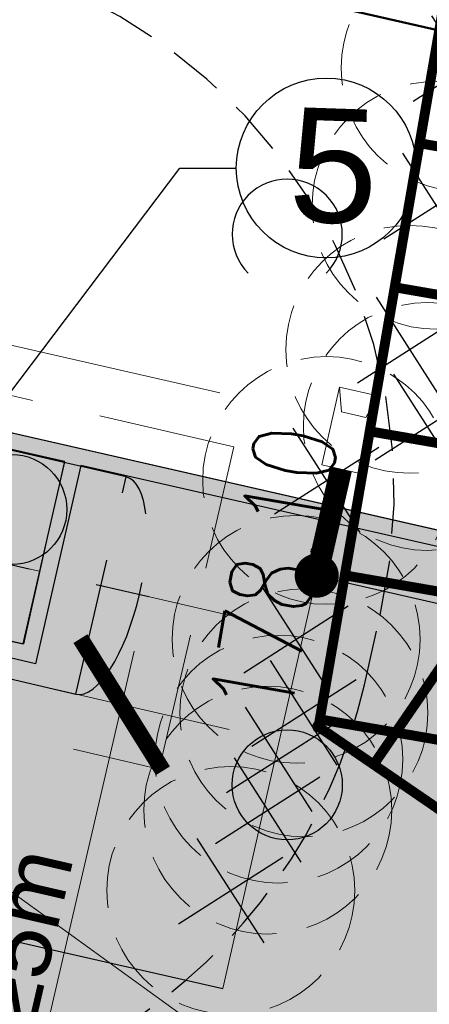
# Model space of a CAD drawing. Header units: metres. Extents: x 964 to 7125, y -212 to 9570.
# Tile 16 of 185: x 1687.06 to 1690.78, y 226.96 to 235.9. Entities that reach past the tile are written whole.
import ezdxf
from ezdxf import colors
from ezdxf.entities.mleader import LeaderData, LeaderLine
from ezdxf.enums import TextEntityAlignment as Align
from ezdxf.math import Vec2, Vec3

# ---------------------------------------------------------------- set-up
doc = ezdxf.new("R2010")
doc.units = ezdxf.units.M
for name, pattern in [('3820', [1.75, 1.25, -0.5]), ('CIĄGłA', [0]), ('DASHED', [0.75, 0.5, -0.25]), ('DGN Style 4', [0.3202, 0.16, -0.08, 0.0002, -0.08]), ('HIDDEN', [0.375, 0.25, -0.125])]:
    doc.linetypes.add(name, pattern=pattern)
for name, color, linetype in [('0S', 7, 'Continuous'), ('OT_ZagospodarowanieTerenu', 7, 'Continuous'), ('SKARPA2', 7, 'Continuous'), ('WYMIARY', 9, 'Continuous'), ('ZP_strefy oddziaływania', 8, 'HIDDEN')]:
    doc.layers.add(name, color=color, linetype=linetype)
for name, color, linetype, lineweight in [('_a_obiekty', 250, 'Continuous', 30), ('_IE', 240, 'Continuous', 9), ('A_AD_AXIS_1STRANK', 7, 'DGN Style 4', 0), ('A_XT_FURNITURE', 7, 'Continuous', 0), ('AGP1_HATCH', 7, 'Continuous', 5), ('AGP1_KRAWEZNIKI GRUBOŚCI', 7, 'Continuous', 15), ('AGP1_KRAWEZNIKI NOWE', 7, 'Continuous', 30), ('AGP1_OPISY', 7, 'Continuous', 13), ('AGP1_WYMIARY', 7, 'Continuous', 15), ('AGP1_ZIELEN', 1, 'Continuous', 15), ('IS-KD-brudna', 96, 'Continuous', 50), ('IS-KD-opis-rzedne', 96, 'Continuous', 30)]:
    doc.layers.add(name, color=color, linetype=linetype, lineweight=lineweight)
doc.styles.add('ARIAL', font='arial.ttf')
doc.styles.add('IS-0.6', font='simplex.shx', dxfattribs={"width": 0.6})
doc.styles.get("Standard").update_dxf_attribs({"font": 'arial.ttf'})
doc.styles.add('STYL_ARIAL', font='simplex', dxfattribs={"width": 0.75, "oblique": 0.1})
doc.linetypes.add('OGRODZENIE1', pattern='A,6.35,-2.54,[133,ltypeshp.shx,S=2.54,R=0,X=-2.54,Y=0],-2.54,25.4', length=36.83)

# ---------------------------------------------------------------- blocks, each defined once
blk = doc.blocks.new('drzewo_liściaste_symbol')
at = {"layer": 'AGP1_ZIELEN', "color": 11, "lineweight": 30, "true_color": 0xf27172, "transparency": 33554559}
for p, q in [((0.5303300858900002, -0.5303300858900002), (-0.5303300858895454, 0.5303300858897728)), ((-0.5303300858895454, -0.5303300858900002), (0.5303300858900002, 0.5303300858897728))]:
    blk.add_line(p, q, dxfattribs=at)
at = {"layer": 'AGP1_ZIELEN', "color": 252, "linetype": 'DASHED', "lineweight": 5, "ltscale": 1.5, "true_color": 0x939598}
blk.add_circle((0, 0), 1.5, dxfattribs=at)
blk = doc.blocks.new('DRZEWA DO WYCINKI 20240606')
at = {"layer": 'AGP1_ZIELEN', "lineweight": 9, "xscale": 0.75, "yscale": 0.75, "zscale": 0.75, "rotation": 347.6011741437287}
for p in [(2232.312440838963, 200.0122667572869), (2232.047689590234, 198.764190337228), (2231.809372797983, 197.4562912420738), (2231.968233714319, 196.7556433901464), (2231.054770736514, 196.2658434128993), (2230.776802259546, 194.8228271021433), (2230.848429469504, 194.1554166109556), (2230.620737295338, 193.7341561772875), (2230.520133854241, 193.2717853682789), (2230.18400957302, 192.5417626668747)]:
    blk.add_blockref('drzewo_liściaste_symbol', p, dxfattribs=at)
blk = doc.blocks.new('_ArchTick')
at = {"layer": 'WYMIARY', "color": 0, "linetype": 'Continuous', "const_width": 0.15}
blk.add_lwpolyline([(-0.5, -0.5), (0.5, 0.5)], dxfattribs=at)
blk = doc.blocks.new('OTZK1')
at = {"color": 0}
blk.add_circle((0.5, 0.5), 0.5, dxfattribs=at)
blk = doc.blocks.new('OTZK2')
at = {"color": 0}
blk.add_arc((0.5, 0.5), 0.5, 315, 225, dxfattribs=at)
blk = doc.blocks.new('RTPW02')
at = {"color": 0}
blk.add_circle((0, 0), 0.05, dxfattribs=at)
blk = doc.blocks.new('IS-opis-studni-P-0.6')
at = {"color": 0, "linetype": 'Continuous', "lineweight": 15, "transparency": 16777216}
blk.add_line((0, 0), (3.5, 0), dxfattribs=at)
at = {"color": 0, "linetype": 'Continuous', "lineweight": -2, "transparency": 16777216, "style": 'IS-0.6', "width": 0.6}
for p in [(1.75, 0.25), (1.75, -1.25), (1.75, -2.5)]:
    blk.add_attdef('000,00', text='', height=1, dxfattribs=at).set_placement(p, align=Align.CENTER)
blk.add_attdef('S0', text='', height=1.25, dxfattribs=at).set_placement((3.75, 0), align=Align.MIDDLE_LEFT)
blk = doc.blocks.new('_None', base_point=(2.5, 0))

msp = doc.modelspace()

# ---------------------------------------------------------------- hatches: boundary and pattern name
at = {"layer": 'AGP1_HATCH', "transparency": 33554625}
h = msp.add_hatch(dxfattribs=at)
h.set_pattern_fill('GRASS', color=8, scale=0.02)
h.set_pattern_definition([(90, (-261.6057629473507, 0), (-0.3592102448, 0.3592102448), [0.09525, -0.6231704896]), (45, (-261.6057629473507, 0), (-0.3592102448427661, 0.3592102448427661), [0.09525, -0.41275]), (135, (-261.6057629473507, 0), (-0.3592102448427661, -0.3592102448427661), [0.09525, -0.41275])])
edge = h.paths.add_edge_path()
edge.add_line((1656.421609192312, 281.1750997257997), (1656.12732490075, 280.1037389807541))
edge.add_arc((1693.613011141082, 442.3996465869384), 166.5687194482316, 256.9943948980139, 258.1500133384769)
edge.add_line((1659.408129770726, 279.380738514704), (1659.687923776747, 279.3204852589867))
edge.add_line((1659.687923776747, 279.3204852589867), (1659.805812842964, 279.8679188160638))
edge.add_line((1659.805812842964, 279.8679188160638), (1661.428610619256, 279.5184515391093))
edge.add_line((1661.428610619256, 279.5184515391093), (1661.310721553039, 278.9710179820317))
edge.add_line((1661.310721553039, 278.9710179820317), (1671.858992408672, 276.6994623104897))
edge.add_line((1671.858992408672, 276.6994623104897), (1672.890124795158, 277.4314030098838))
edge.add_line((1672.890124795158, 277.4314030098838), (1656.421609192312, 281.1750997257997))
edge = h.paths.add_edge_path()
edge.add_line((1672.890124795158, 277.4314030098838), (1671.858992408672, 276.6994623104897))
edge.add_line((1671.858992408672, 276.6994623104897), (1700.067020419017, 270.6249021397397))
edge.add_arc((1697.571881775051, 261.9819229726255), 8.995932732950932, -9.899978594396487, 73.89711847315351, ccw=False)
edge.add_line((1706.433859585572, 260.4352636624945), (1699.674548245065, 230.8202579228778))
edge.add_line((1699.674548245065, 230.8202579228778), (1699.038714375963, 230.9653696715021))
edge.add_line((1699.038714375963, 230.9653696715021), (1697.659528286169, 224.9226379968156))
edge.add_line((1697.659528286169, 224.9226379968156), (1693.427565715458, 225.8885363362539))
edge.add_line((1693.427565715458, 225.8885363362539), (1694.802276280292, 231.9116583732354))
edge.add_line((1694.802276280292, 231.9116583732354), (1691.417076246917, 230.9890328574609))
edge.add_line((1691.417076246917, 230.9890328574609), (1687.619809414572, 231.8557167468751))
edge.add_line((1687.619809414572, 231.8557167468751), (1687.208875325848, 230.0552605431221))
edge.add_line((1687.208875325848, 230.0552605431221), (1682.488514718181, 231.1293036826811))
edge.add_line((1682.488514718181, 231.1293036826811), (1682.900170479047, 232.9329218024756))
edge.add_line((1682.900170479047, 232.9329218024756), (1676.827230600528, 234.319002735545))
edge.add_line((1676.827230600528, 234.319002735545), (1675.092447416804, 235.4907377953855))
edge.add_arc((1674.59275734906, 234.8031445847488), 0.8499850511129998, 53.99321822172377, 167.1431079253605)
edge.add_line((1673.764082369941, 234.992280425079), (1672.473484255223, 229.3376865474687))
edge.add_line((1672.473484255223, 229.3376865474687), (1668.330036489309, 230.2833823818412))
edge.add_line((1668.330036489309, 230.2833823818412), (1668.697188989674, 231.8920150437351))
edge.add_line((1668.697188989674, 231.8920150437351), (1649.540477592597, 236.2643211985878))
edge.add_line((1649.540477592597, 236.2643211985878), (1649.540154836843, 236.2643948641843))
edge.add_line((1649.540154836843, 236.2643948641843), (1649.974062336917, 238.1655061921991))
edge.add_line((1649.974062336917, 238.1655061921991), (1646.074028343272, 239.0556455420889))
edge.add_line((1646.074028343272, 239.0556455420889), (1646.786081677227, 242.1754179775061))
edge.add_line((1646.786081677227, 242.1754179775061), (1651.996839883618, 262.8037986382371))
edge.add_arc((1649.233634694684, 263.5017936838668), 2.849999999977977, 345.8234528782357, 357.692915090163)
edge.add_line((1652.081324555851, 263.3870659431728), (1652.175551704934, 265.7259047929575))
edge.add_line((1652.175551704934, 265.7259047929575), (1643.651609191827, 234.6850997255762))
edge.add_line((1643.651609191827, 234.6850997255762), (1698.061609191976, 222.3150997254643))
edge.add_line((1698.061609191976, 222.3150997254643), (1709.121609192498, 269.1950997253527))
edge.add_line((1709.121609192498, 269.1950997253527), (1672.890124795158, 277.4314030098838))
at = {"layer": 'AGP1_HATCH', "transparency": 33554477}
h = msp.add_hatch(color=8, dxfattribs=at)
h.dxf.hatch_style = 1
h.paths.add_polyline_path([(1695.781931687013, 225.8640364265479), (1694.027059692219, 226.2645664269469), (1695.2442260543, 231.597427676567), (1696.999097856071, 231.1968974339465)], flags=16)
edge = h.paths.add_edge_path()
edge.add_arc((1698.717042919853, 465.5645542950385), 190.2882127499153, 257.0703403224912, 258.0782477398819)
edge.add_line((1659.408129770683, 279.3807385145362), (1700.062718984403, 270.6258284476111))
edge.add_line((1700.062718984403, 270.6258284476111), (1700.067878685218, 270.6246543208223))
edge.add_arc((1697.571881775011, 261.981922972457), 8.99593273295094, -9.899978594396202, 73.8914287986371, ccw=False)
edge.add_line((1706.433859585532, 260.4352636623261), (1699.674548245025, 230.8202579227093))
edge.add_line((1699.674548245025, 230.8202579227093), (1699.038714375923, 230.9653696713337))
edge.add_line((1699.038714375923, 230.9653696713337), (1697.659528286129, 224.9226379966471))
edge.add_line((1697.659528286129, 224.9226379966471), (1693.429270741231, 225.8924517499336))
edge.add_line((1693.429270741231, 225.8924517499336), (1694.808442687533, 231.9351207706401))
edge.add_line((1694.808442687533, 231.9351207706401), (1694.802276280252, 231.911658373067))
edge.add_line((1694.802276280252, 231.911658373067), (1691.417076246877, 230.9890328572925))
edge.add_line((1691.417076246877, 230.9890328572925), (1687.619809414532, 231.855716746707))
edge.add_line((1687.619809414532, 231.855716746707), (1687.208875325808, 230.0552605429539))
edge.add_line((1687.208875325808, 230.0552605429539), (1682.488514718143, 231.1293036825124))
edge.add_line((1682.488514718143, 231.1293036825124), (1682.900170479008, 232.9329218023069))
edge.add_line((1682.900170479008, 232.9329218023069), (1676.827230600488, 234.3190027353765))
edge.add_line((1676.827230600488, 234.3190027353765), (1675.092447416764, 235.4907377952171))
edge.add_arc((1674.59275734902, 234.8031445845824), 0.8499850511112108, 53.99321822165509, 167.1431079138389)
edge.add_line((1673.764082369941, 234.9922804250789), (1672.473484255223, 229.3376865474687))
edge.add_line((1672.473484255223, 229.3376865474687), (1668.330036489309, 230.2833823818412))
edge.add_line((1668.330036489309, 230.2833823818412), (1668.697188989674, 231.8920150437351))
edge.add_line((1668.697188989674, 231.8920150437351), (1649.540477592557, 236.2643211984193))
edge.add_line((1649.540477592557, 236.2643211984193), (1649.540209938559, 236.2646362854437))
edge.add_line((1649.540209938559, 236.2646362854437), (1649.974117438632, 238.1657476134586))
edge.add_line((1649.974117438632, 238.1657476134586), (1646.074028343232, 239.0556455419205))
edge.add_line((1646.074028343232, 239.0556455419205), (1646.786081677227, 242.1754179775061))
edge.add_line((1646.786081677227, 242.1754179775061), (1651.996839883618, 262.8037986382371))
edge.add_arc((1649.233634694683, 263.5017936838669), 2.849999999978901, 345.8234528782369, 357.6929150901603)
edge.add_line((1652.081324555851, 263.3870659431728), (1652.176031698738, 265.7378188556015))
edge.add_line((1652.176031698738, 265.7378188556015), (1652.3519190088, 266.3773577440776))
edge.add_line((1652.3519190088, 266.3773577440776), (1652.231202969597, 263.3810276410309))
edge.add_arc((1649.233634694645, 263.501793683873), 3.000000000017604, 345.82345287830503, 357.69291509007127, ccw=False)
edge.add_line((1652.142271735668, 262.767062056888), (1646.932321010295, 242.1420404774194))
edge.add_line((1646.932321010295, 242.1420404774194), (1649.857107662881, 241.4744904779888))
edge.add_arc((1649.632042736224, 240.497337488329), 1.002737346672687, -9.8722114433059, 77.02943066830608, ccw=False)
edge.add_line((1650.619932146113, 240.3254168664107), (1649.720050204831, 236.3771931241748))
edge.add_line((1649.720050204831, 236.3771931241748), (1672.72777492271, 231.1259360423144))
edge.add_line((1672.72777492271, 231.1259360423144), (1673.617843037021, 235.0256579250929))
edge.add_arc((1674.59275734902, 234.8031445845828), 0.9999850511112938, 54.147005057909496, 167.143107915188, ccw=False)
edge.add_line((1675.178456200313, 235.6136548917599), (1676.887949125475, 234.4590017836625))
edge.add_line((1676.887949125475, 234.4590017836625), (1691.413853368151, 231.143625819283))
edge.add_line((1691.413853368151, 231.143625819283), (1694.840114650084, 232.077442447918))
edge.add_line((1694.840114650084, 232.077442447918), (1699.561685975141, 230.999872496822))
edge.add_line((1699.561685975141, 230.999872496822), (1706.286755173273, 260.464850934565))
edge.add_arc((1697.571881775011, 261.9819229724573), 8.845932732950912, 350.1249919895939, 433.863969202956)
edge.add_line((1700.030332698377, 270.4793664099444), (1659.317902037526, 279.2464152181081))
edge.add_arc((1693.613011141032, 442.3996465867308), 166.7187194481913, 256.9978913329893, 258.1291453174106, ccw=False)
edge.add_line((1656.103480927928, 279.9552974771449), (1656.139164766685, 280.1010047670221))

# ---------------------------------------------------------------- linework, layer by layer
at = {"color": 8, "linetype": 'CIĄGłA', "lineweight": 30}
msp.add_lwpolyline([(1672.727774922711, 231.1259360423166), (1672.727774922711, 231.1259360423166), (1673.617841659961, 235.025651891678, -0.5372994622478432), (1675.178456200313, 235.6136548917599), (1676.887949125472, 234.4590017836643), (1691.413853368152, 231.143625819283), (1694.840114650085, 232.077442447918)], format="xyb", dxfattribs=at)
at = {"color": 8, "linetype": 'HIDDEN', "lineweight": 5, "ltscale": 5, "elevation": -4.109906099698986e-10}
msp.add_lwpolyline([(1680.921702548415, 233.8948577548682), (1680.244300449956, 230.9682318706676), (1688.330668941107, 229.0972309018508), (1689.008071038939, 232.02385678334), (1680.921702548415, 233.8948577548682)], dxfattribs=at)
at = {"color": 8, "linetype": 'CIĄGłA', "lineweight": 0}
msp.add_lwpolyline([(1686.931648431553, 232.9613479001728), (1688.881506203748, 232.516314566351)], dxfattribs=at)
at = {"layer": '_a_obiekty', "color": 8, "linetype": 'OGRODZENIE1', "lineweight": 15, "ltscale": 0.03}
msp.add_lwpolyline([(1683.033946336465, 232.8998197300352), (1682.661617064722, 231.2419189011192), (1687.102527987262, 230.2351240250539), (1687.470755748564, 231.8939544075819), (1683.033946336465, 232.8998197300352)], dxfattribs=at)
at = {"layer": '_IE', "color": 8}
for p, q in [((1689.967562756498, 232.5661084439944), (1689.806892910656, 231.8621536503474)), ((1689.967562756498, 232.5661084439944), (1689.806892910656, 231.8621536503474)), ((1689.967562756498, 232.5661084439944), (1689.806892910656, 231.8621536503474)), ((1689.967562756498, 232.5661084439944), (1689.806892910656, 231.8621536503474)), ((1689.967562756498, 232.5661084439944), (1689.806892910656, 231.8621536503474)), ((1689.967562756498, 232.5661084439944), (1689.806892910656, 231.8621536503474)), ((1689.967562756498, 232.5661084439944), (1689.806892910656, 231.8621536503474)), ((1689.967562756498, 232.5661084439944), (1689.806892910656, 231.8621536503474)), ((1689.967562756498, 232.5661084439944), (1689.806892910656, 231.8621536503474)), ((1689.967562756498, 232.5661084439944), (1689.806892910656, 231.8621536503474)), ((1689.967562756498, 232.5661084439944), (1689.806892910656, 231.8621536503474)), ((1689.967562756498, 232.5661084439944), (1689.806892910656, 231.8621536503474)), ((1690.31495859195, 232.4868192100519), (1689.967562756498, 232.5661084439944)), ((1689.967562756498, 232.5661084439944), (1689.983011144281, 232.3421368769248)), ((1690.31495859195, 232.4868192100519), (1689.967562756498, 232.5661084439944)), ((1689.967562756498, 232.5661084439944), (1689.983011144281, 232.3421368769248)), ((1690.31495859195, 232.4868192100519), (1689.967562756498, 232.5661084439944)), ((1689.967562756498, 232.5661084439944), (1689.983011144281, 232.3421368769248)), ((1690.31495859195, 232.4868192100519), (1689.967562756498, 232.5661084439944)), ((1689.967562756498, 232.5661084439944), (1689.983011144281, 232.3421368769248)), ((1690.31495859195, 232.4868192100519), (1689.967562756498, 232.5661084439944)), ((1689.967562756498, 232.5661084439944), (1689.983011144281, 232.3421368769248)), ((1690.31495859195, 232.4868192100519), (1689.967562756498, 232.5661084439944)), ((1689.967562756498, 232.5661084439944), (1689.983011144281, 232.3421368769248)), ((1690.31495859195, 232.4868192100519), (1689.967562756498, 232.5661084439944)), ((1689.967562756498, 232.5661084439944), (1689.983011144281, 232.3421368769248)), ((1690.31495859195, 232.4868192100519), (1689.967562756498, 232.5661084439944)), ((1689.967562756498, 232.5661084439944), (1689.983011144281, 232.3421368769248)), ((1690.31495859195, 232.4868192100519), (1689.967562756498, 232.5661084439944)), ((1689.967562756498, 232.5661084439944), (1689.983011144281, 232.3421368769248)), ((1690.31495859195, 232.4868192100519), (1689.967562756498, 232.5661084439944)), ((1689.967562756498, 232.5661084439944), (1689.983011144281, 232.3421368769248)), ((1690.31495859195, 232.4868192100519), (1689.967562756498, 232.5661084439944)), ((1689.967562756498, 232.5661084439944), (1689.983011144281, 232.3421368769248)), ((1690.31495859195, 232.4868192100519), (1689.967562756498, 232.5661084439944)), ((1689.967562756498, 232.5661084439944), (1689.983011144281, 232.3421368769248)), ((1690.31495859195, 232.4868192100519), (1690.154288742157, 231.7828644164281)), ((1690.31495859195, 232.4868192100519), (1690.154288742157, 231.7828644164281)), ((1690.31495859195, 232.4868192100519), (1690.154288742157, 231.7828644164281)), ((1690.31495859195, 232.4868192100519), (1690.154288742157, 231.7828644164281)), ((1690.31495859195, 232.4868192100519), (1690.154288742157, 231.7828644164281)), ((1690.31495859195, 232.4868192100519), (1690.154288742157, 231.7828644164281)), ((1690.31495859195, 232.4868192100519), (1690.154288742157, 231.7828644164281)), ((1690.31495859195, 232.4868192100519), (1690.154288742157, 231.7828644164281)), ((1690.31495859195, 232.4868192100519), (1690.154288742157, 231.7828644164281)), ((1690.31495859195, 232.4868192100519), (1690.154288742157, 231.7828644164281)), ((1690.31495859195, 232.4868192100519), (1690.154288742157, 231.7828644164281)), ((1690.31495859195, 232.4868192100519), (1690.154288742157, 231.7828644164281)), ((1690.31495859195, 232.4868192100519), (1690.203864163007, 232.2917296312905)), ((1690.31495859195, 232.4868192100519), (1690.203864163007, 232.2917296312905)), ((1690.31495859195, 232.4868192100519), (1690.203864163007, 232.2917296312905)), ((1690.31495859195, 232.4868192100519), (1690.203864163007, 232.2917296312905)), ((1690.31495859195, 232.4868192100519), (1690.203864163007, 232.2917296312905)), ((1690.31495859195, 232.4868192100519), (1690.203864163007, 232.2917296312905)), ((1690.31495859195, 232.4868192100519), (1690.203864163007, 232.2917296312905)), ((1690.31495859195, 232.4868192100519), (1690.203864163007, 232.2917296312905)), ((1690.31495859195, 232.4868192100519), (1690.203864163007, 232.2917296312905)), ((1690.31495859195, 232.4868192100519), (1690.203864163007, 232.2917296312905)), ((1690.31495859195, 232.4868192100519), (1690.203864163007, 232.2917296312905)), ((1690.31495859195, 232.4868192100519), (1690.203864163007, 232.2917296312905)), ((1690.203864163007, 232.2917296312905), (1689.983011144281, 232.3421368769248)), ((1690.203864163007, 232.2917296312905), (1689.983011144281, 232.3421368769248)), ((1690.203864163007, 232.2917296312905), (1689.983011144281, 232.3421368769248)), ((1690.203864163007, 232.2917296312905), (1689.983011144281, 232.3421368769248)), ((1690.203864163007, 232.2917296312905), (1689.983011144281, 232.3421368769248)), ((1690.203864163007, 232.2917296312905), (1689.983011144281, 232.3421368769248)), ((1690.203864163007, 232.2917296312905), (1689.983011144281, 232.3421368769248)), ((1690.203864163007, 232.2917296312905), (1689.983011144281, 232.3421368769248)), ((1690.203864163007, 232.2917296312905), (1689.983011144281, 232.3421368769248)), ((1690.203864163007, 232.2917296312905), (1689.983011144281, 232.3421368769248)), ((1690.203864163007, 232.2917296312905), (1689.983011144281, 232.3421368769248)), ((1690.203864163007, 232.2917296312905), (1689.983011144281, 232.3421368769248)), ((1690.154288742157, 231.7828644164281), (1689.806892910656, 231.8621536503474)), ((1690.154288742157, 231.7828644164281), (1689.806892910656, 231.8621536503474)), ((1690.154288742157, 231.7828644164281), (1689.806892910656, 231.8621536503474)), ((1690.154288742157, 231.7828644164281), (1689.806892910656, 231.8621536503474)), ((1690.154288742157, 231.7828644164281), (1689.806892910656, 231.8621536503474)), ((1690.154288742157, 231.7828644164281), (1689.806892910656, 231.8621536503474)), ((1690.154288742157, 231.7828644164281), (1689.806892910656, 231.8621536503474)), ((1690.154288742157, 231.7828644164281), (1689.806892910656, 231.8621536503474)), ((1690.154288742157, 231.7828644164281), (1689.806892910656, 231.8621536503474)), ((1690.154288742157, 231.7828644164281), (1689.806892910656, 231.8621536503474)), ((1690.154288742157, 231.7828644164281), (1689.806892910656, 231.8621536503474)), ((1690.154288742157, 231.7828644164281), (1689.806892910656, 231.8621536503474)), ((1703.999429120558, 215.6811351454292), (1686.969538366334, 227.9983381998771))]:
    msp.add_line(p, q, dxfattribs=at)
at = {"layer": '_IE', "color": 8, "linetype": 'CIĄGłA', "lineweight": 0}
msp.add_line((1689.7596455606, 230.8544650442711), (1688.906534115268, 227.1050870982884), dxfattribs=at)
at = {"layer": '_IE', "color": 8, "lineweight": 5, "ltscale": 3, "const_width": 0.2}
msp.add_lwpolyline([(1689.980590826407, 231.8225090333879), (1689.7596455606, 230.8544650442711)], dxfattribs=at)
msp.add_lwpolyline([(1689.980590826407, 231.8225090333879), (1689.7596455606, 230.8544650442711)], dxfattribs=at)
msp.add_lwpolyline([(1689.980590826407, 231.8225090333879), (1689.7596455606, 230.8544650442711)], dxfattribs=at)
msp.add_lwpolyline([(1689.980590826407, 231.8225090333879), (1689.7596455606, 230.8544650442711)], dxfattribs=at)
msp.add_lwpolyline([(1689.980590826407, 231.8225090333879), (1689.7596455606, 230.8544650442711)], dxfattribs=at)
msp.add_lwpolyline([(1689.980590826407, 231.8225090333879), (1689.7596455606, 230.8544650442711)], dxfattribs=at)
msp.add_lwpolyline([(1689.980590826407, 231.8225090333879), (1689.7596455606, 230.8544650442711)], dxfattribs=at)
msp.add_lwpolyline([(1689.980590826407, 231.8225090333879), (1689.7596455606, 230.8544650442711)], dxfattribs=at)
msp.add_lwpolyline([(1689.980590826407, 231.8225090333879), (1689.7596455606, 230.8544650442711)], dxfattribs=at)
msp.add_lwpolyline([(1689.980590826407, 231.8225090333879), (1689.7596455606, 230.8544650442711)], dxfattribs=at)
msp.add_lwpolyline([(1689.980590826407, 231.8225090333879), (1689.7596455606, 230.8544650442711)], dxfattribs=at)
msp.add_lwpolyline([(1689.980590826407, 231.8225090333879), (1689.7596455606, 230.8544650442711)], dxfattribs=at)
at = {"layer": '_IE', "color": 8, "lineweight": 5, "ltscale": 3, "const_width": 0.2, "elevation": 1.163272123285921e-10}
msp.add_lwpolyline([(1689.706837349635, 230.9393843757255, 0.9999999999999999), (1689.812453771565, 230.7695457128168, 0.9999999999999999)], format="xyb", close=True, dxfattribs=at)
msp.add_lwpolyline([(1689.706837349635, 230.9393843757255, 0.9999999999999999), (1689.812453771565, 230.7695457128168, 0.9999999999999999)], format="xyb", close=True, dxfattribs=at)
msp.add_lwpolyline([(1689.706837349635, 230.9393843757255, 0.9999999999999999), (1689.812453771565, 230.7695457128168, 0.9999999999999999)], format="xyb", close=True, dxfattribs=at)
msp.add_lwpolyline([(1689.706837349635, 230.9393843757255, 0.9999999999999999), (1689.812453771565, 230.7695457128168, 0.9999999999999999)], format="xyb", close=True, dxfattribs=at)
msp.add_lwpolyline([(1689.706837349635, 230.9393843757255, 0.9999999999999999), (1689.812453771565, 230.7695457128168, 0.9999999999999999)], format="xyb", close=True, dxfattribs=at)
msp.add_lwpolyline([(1689.706837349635, 230.9393843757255, 0.9999999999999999), (1689.812453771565, 230.7695457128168, 0.9999999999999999)], format="xyb", close=True, dxfattribs=at)
msp.add_lwpolyline([(1689.706837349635, 230.9393843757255, 0.9999999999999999), (1689.812453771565, 230.7695457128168, 0.9999999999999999)], format="xyb", close=True, dxfattribs=at)
msp.add_lwpolyline([(1689.706837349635, 230.9393843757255, 0.9999999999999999), (1689.812453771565, 230.7695457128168, 0.9999999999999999)], format="xyb", close=True, dxfattribs=at)
msp.add_lwpolyline([(1689.706837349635, 230.9393843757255, 0.9999999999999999), (1689.812453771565, 230.7695457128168, 0.9999999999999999)], format="xyb", close=True, dxfattribs=at)
msp.add_lwpolyline([(1689.706837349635, 230.9393843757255, 0.9999999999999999), (1689.812453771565, 230.7695457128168, 0.9999999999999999)], format="xyb", close=True, dxfattribs=at)
msp.add_lwpolyline([(1689.706837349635, 230.9393843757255, 0.9999999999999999), (1689.812453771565, 230.7695457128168, 0.9999999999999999)], format="xyb", close=True, dxfattribs=at)
msp.add_lwpolyline([(1689.706837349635, 230.9393843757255, 0.9999999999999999), (1689.812453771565, 230.7695457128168, 0.9999999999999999)], format="xyb", close=True, dxfattribs=at)
at = {"layer": '_IE', "color": 8, "lineweight": 30, "ltscale": 3}
for points in [[(1689.7596455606, 230.8544650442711), (1693.835787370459, 229.9241310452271)], [(1674.799548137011, 228.2939304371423), (1675.238041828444, 230.2151355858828), (1688.906534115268, 227.1050870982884)]]:
    msp.add_lwpolyline(points, dxfattribs=at)
at = {"layer": '_IE', "color": 8}
msp.add_spline([(1678.595233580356, 233.4026178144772), (1686.850549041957, 237.3956323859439), (1691.346515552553, 243.4295102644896)], degree=3, dxfattribs=at)
at = {"layer": 'A_AD_AXIS_1STRANK', "color": 8, "linetype": 'HIDDEN', "lineweight": 15, "ltscale": 5}
msp.add_line((1689.067858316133, 230.4720063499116), (1680.20208081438, 232.523344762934), dxfattribs=at)
at = {"layer": 'A_XT_FURNITURE', "color": 8, "linetype": 'HIDDEN', "lineweight": 25, "ltscale": 5}
msp.add_line((1680.452570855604, 232.4653879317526), (1688.236916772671, 230.6642581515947), dxfattribs=at)
at = {"layer": 'A_XT_FURNITURE', "color": 8, "linetype": 'HIDDEN', "lineweight": 25, "ltscale": 5, "elevation": -4.109906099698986e-10}
msp.add_lwpolyline([(1681.23377219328, 231.2458987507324), (1687.574172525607, 229.7788668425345), (1688.030428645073, 231.7507710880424), (1681.690028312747, 233.2178029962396)], close=True, dxfattribs=at)
at = {"layer": 'A_XT_FURNITURE', "color": 8, "linetype": 'HIDDEN', "lineweight": 25, "ltscale": 5}
msp.add_ellipse((1687.80230058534, 230.7648189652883), major_axis=(0.2281280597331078, 0.9859521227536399), ratio=0.3538006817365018, start_param=3.141592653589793, end_param=6.283185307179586, dxfattribs=at)
at = {"layer": 'AGP1_KRAWEZNIKI GRUBOŚCI', "color": 8, "linetype": 'CIĄGłA'}
msp.add_lwpolyline([(1683.046409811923, 232.8995443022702), (1682.668147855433, 231.2422369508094), (1687.095997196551, 230.2348059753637), (1687.473570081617, 231.8890942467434)], dxfattribs=at)
at = {"layer": 'AGP1_KRAWEZNIKI NOWE', "color": 8, "linetype": 'CIĄGłA'}
for p, q in [((1676.887949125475, 234.4590017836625), (1691.413853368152, 231.143625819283)), ((1687.473570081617, 231.8890942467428), (1683.046409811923, 232.8995443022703)), ((1687.095991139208, 230.2347794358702), (1687.473570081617, 231.8890942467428)), ((1687.619809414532, 231.8557167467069), (1687.208875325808, 230.0552605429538)), ((1691.417076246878, 230.9890328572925), (1687.619809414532, 231.8557167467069)), ((1682.668153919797, 231.242263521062), (1687.095991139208, 230.2347794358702)), ((1687.208875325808, 230.0552605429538), (1682.488514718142, 231.1293036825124))]:
    msp.add_line(p, q, dxfattribs=at)
at = {"layer": 'AGP1_OPISY', "color": 8, "linetype": 'Continuous', "lineweight": 30}
msp.add_circle((1689.846470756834, 234.556228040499), 0.8166577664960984, dxfattribs=at)
at = {"layer": 'AGP1_WYMIARY', "color": 8, "linetype": 'CIĄGłA', "lineweight": 0}
for p, q in [((1688.10235128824, 230.1698671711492), (1686.749813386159, 224.3243012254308)), ((1687.015378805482, 229.9081596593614), (1688.963900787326, 229.4573136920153))]:
    msp.add_line(p, q, dxfattribs=at)
at = {"layer": 'IS-KD-brudna', "color": 8}
msp.add_line((1658.945659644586, 243.0927042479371), (1696.664263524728, 234.4838527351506), dxfattribs=at)
at = {"layer": 'SKARPA2', "color": 252, "linetype": '3820', "true_color": 0x939598, "const_width": 0.09}
msp.add_lwpolyline([(1696.889409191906, 224.6046997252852), (1689.775609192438, 229.4820997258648), (1690.953609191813, 236.2840997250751)], dxfattribs=at)
at = {"layer": 'SKARPA2', "color": 252, "true_color": 0x939598, "const_width": 0.09}
for points in [[(1690.693409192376, 234.781399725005), (1691.903209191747, 234.5718997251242)], [(1690.466809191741, 233.4734997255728), (1693.021709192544, 233.0309997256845)], [(1690.276009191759, 229.138999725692), (1693.030309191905, 233.1561997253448)], [(1690.240309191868, 232.165499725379), (1691.49900919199, 231.9474997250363)], [(1690.013809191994, 230.8575997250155), (1692.160009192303, 230.4858997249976)], [(1689.787309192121, 229.5495997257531), (1691.235709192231, 229.2987997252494)]]:
    msp.add_lwpolyline(points, dxfattribs=at)
at = {"layer": 'SKARPA2', "color": 251, "true_color": 0x636466}
msp.add_point((1689.775609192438, 229.4820997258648), dxfattribs=at)
at = {"layer": 'ZP_strefy oddziaływania', "color": 8, "ltscale": 2}
for points in [[(1684.277770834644, 228.4897331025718), (1685.494937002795, 233.8225941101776, -0.4142135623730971), (1697.46939253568, 241.3467162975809), (1699.224264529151, 240.9461862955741, -0.4142135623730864), (1706.748386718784, 228.9717307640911), (1705.531220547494, 223.638869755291, -0.4142135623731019), (1693.55676501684, 216.1147475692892), (1691.801893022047, 216.5152775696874, -0.414213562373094)], [(1695.717090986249, 227.8947711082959), (1696.173347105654, 229.8666753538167, 0.4142135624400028), (1690.182643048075, 239.4641471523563), (1683.144572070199, 241.0926050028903, 0.414213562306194), (1673.547100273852, 235.1019009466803), (1673.090844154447, 233.1299967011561, 0.4142135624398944), (1679.081548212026, 223.532524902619), (1686.119619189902, 221.9040670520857, 0.4142135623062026)], [(1692.794308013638, 228.5710400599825), (1693.250564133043, 230.5429443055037, 0.414213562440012), (1689.506374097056, 236.5413641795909), (1682.468303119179, 238.1698220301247, 0.4142135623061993), (1676.469883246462, 234.4256319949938), (1676.013627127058, 232.4537277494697, 0.4142135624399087), (1679.757817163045, 226.4553078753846), (1686.795888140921, 224.8268500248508, 0.4142135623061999)]]:
    msp.add_lwpolyline(points, format="xyb", close=True, dxfattribs=at)
at = {"layer": 'ZP_strefy oddziaływania', "color": 8, "ltscale": 2, "elevation": -5.00880708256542e-06}
for points in [[(1687.241580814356, 239.4084288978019), (1685.681694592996, 239.7644555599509, 0.4142135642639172), (1676.102130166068, 233.74515774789), (1675.957494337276, 233.1114539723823, 0.4142135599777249), (1681.976792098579, 223.5318896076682), (1683.536678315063, 223.1758629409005, 0.4142135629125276), (1693.116242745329, 229.1951607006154), (1693.260878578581, 229.8288644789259, 0.4142135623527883)], [(1686.574030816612, 236.4836422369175), (1685.014144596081, 236.8396689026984, 0.4142135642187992), (1679.026916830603, 233.0776077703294), (1678.882280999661, 232.4439039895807, 0.4142135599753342), (1682.644342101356, 226.4566762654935), (1684.204228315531, 226.1006496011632, 0.4142135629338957), (1690.191456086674, 229.8627106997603), (1690.336091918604, 230.496414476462, 0.4142135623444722)]]:
    msp.add_lwpolyline(points, format="xyb", close=True, dxfattribs=at)

# ---------------------------------------------------------------- block references
at = {"layer": '0S', "color": 8, "linetype": 'CIĄGłA'}
msp.add_blockref('DRZEWA DO WYCINKI 20240606', (-541.2050927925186, 35.45353547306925), dxfattribs=at)
at = {"layer": 'AGP1_WYMIARY', "color": 8, "linetype": 'CIĄGłA', "lineweight": 0, "rotation": 76.9722476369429}
msp.add_blockref('_ArchTick', (1687.989639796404, 229.6827366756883), dxfattribs=at)
at = {"layer": 'OT_ZagospodarowanieTerenu', "color": 251, "true_color": 0x636466}
for name, p in [('OTZK2', (1688.991609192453, 233.4550997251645)), ('OTZK1', (1686.491609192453, 230.9550997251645)), ('OTZK1', (1688.991609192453, 228.4550997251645))]:
    msp.add_blockref(name, p, dxfattribs=at)
at = {"layer": 'SKARPA2', "color": 251, "true_color": 0x636466}
msp.add_blockref('RTPW02', (1689.775609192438, 229.4820997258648), dxfattribs=at)

# ---------------------------------------------------------------- texts
at = {"layer": 'AGP1_OPISY', "color": 8, "linetype": 'Continuous', "lineweight": 30, "insert": (1689.528698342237, 235.1108030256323), "char_height": 1.0368, "width": 0.8416427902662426, "attachment_point": 1, "rotation": 358.06064354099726, "style": 'ARIAL'}
msp.add_mtext('5', dxfattribs=at)
at = {"layer": 'AGP1_WYMIARY', "color": 8, "linetype": 'CIĄGłA', "lineweight": 0, "insert": (1687.031393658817, 227.3384066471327), "char_height": 0.6, "width": 0.3889833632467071, "attachment_point": 5, "rotation": 76.97224763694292, "style": 'ARIAL'}
msp.add_mtext('\\A1;5≥5m', dxfattribs=at)
at = {"layer": 'SKARPA2', "color": 251, "true_color": 0x636466, "style": 'STYL_ARIAL', "width": 0.75}
msp.add_text('178.10', height=0.75, rotation=80.1747, dxfattribs=at).set_placement((1689.734509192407, 229.4891997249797), align=Align.BOTTOM_LEFT)

# ---------------------------------------------------------------- leaders
at = {"layer": 'AGP1_OPISY', "color": 8, "linetype": 'Continuous', "lineweight": 15}
ml = msp.add_multileader_mtext('Standard', dxfattribs=at)
ml.set_content('', color=8)
ml.set_leader_properties()
ml.build(insert=Vec2(0, 0))
ml.multileader.update_dxf_attribs({"arrow_head_size": 0.8})
ctx = ml.context
ctx.base_point, ctx.arrow_head_size, ctx.plane_origin = Vec3(1689.029812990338, 234.556228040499), 0.8, Vec3(1685.179803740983, 223.6682392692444)
notes = []
notes.append((ctx, [(0, (1, 1, 0), (1688.518601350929, 234.556228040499), (1, 0), 0.5112116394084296, [(0, [(1685.972866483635, 231.188110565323)], 0, [])])]))
ctx.mtext.insert, ctx.mtext.flow_direction = Vec3(1691.029812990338, 236.556228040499), 5
at = {"layer": 'IS-KD-opis-rzedne', "color": 8}
ml = msp.add_multileader_block('Standard', dxfattribs=at)
ml.set_content('IS-opis-studni-P-0.6', color=8)
ml.set_attribute('S0', 'D15', width=0)
ml.set_attribute('000,00', '177,82', width=0)
ml.set_attribute('000,00', '176,35', width=0)
ml.set_attribute('000,00', '', width=0)
ml.set_leader_properties(linetype='Continuous', lineweight=9)
ml.set_arrow_properties(name='NONE')
ml.build(insert=Vec2(0, 0))
ml.multileader.update_dxf_attribs({"has_dogleg": 0, "text_left_attachment_type": 6, "text_right_attachment_type": 6, "dogleg_length": 0, "arrow_head_size": 5, "block_connection_type": 1})
ctx = ml.context
ctx.base_point, ctx.char_height, ctx.arrow_head_size, ctx.landing_gap_size, ctx.plane_origin = Vec3(1703.066147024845, 236.2760956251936), 20, 5, 5, Vec3(1694.431396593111, 239.8591144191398)
ctx.left_attachment, ctx.right_attachment, ctx.text_align_type, ctx.attachment_type = 6, 6, 2, 1
notes.append((ctx, [(1, (1, 1, 0), (1703.066147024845, 236.2760956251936), (1, 0), 0, [(0, [(1688.20970519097, 242.965883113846)], 0, [])])]))
ctx.block.insert = Vec3(1703.066147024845, 236.2760956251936)
for ctx, leaders in notes:
    for number, flags, end, landing, length, lines in leaders:
        leader = LeaderData()
        leader.index, (leader.has_last_leader_line, leader.has_dogleg_vector, leader.attachment_direction) = number, flags
        leader.last_leader_point, leader.dogleg_vector, leader.dogleg_length = Vec3(end), Vec3(landing), length
        for number, points, colour, breaks in lines:
            line = LeaderLine()
            line.index, line.vertices, line.color, line.breaks = number, Vec3.list(points), colors.encode_raw_color(colour), breaks
            leader.lines.append(line)
        ctx.leaders.append(leader)

doc.saveas('drawing.dxf')
